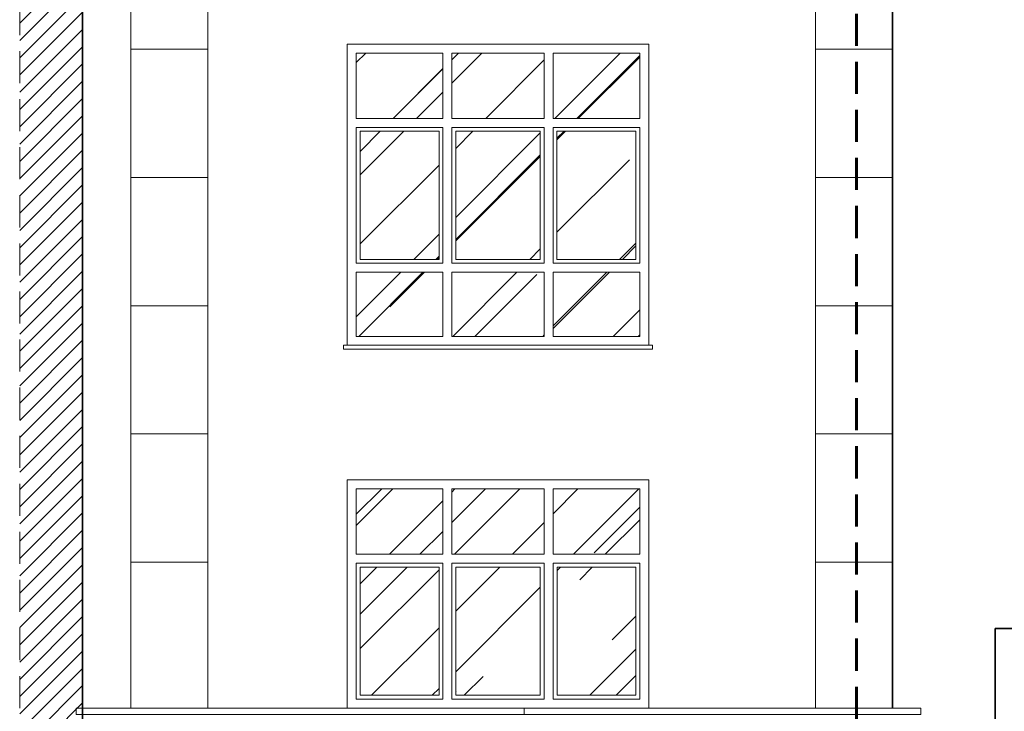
# Model space of a CAD drawing. Header units: millimetres. Extents: x -8040 to 8760, y -10081 to -7111.
# Tile 7 of 22: x 5363 to 6131, y -8734 to -8195. Entities that reach past the tile are written whole.
import ezdxf

# ---------------------------------------------------------------- set-up
doc = ezdxf.new("R2010")
doc.units = ezdxf.units.MM
doc.linetypes.add('DASHED', pattern=[0.75, 0.5, -0.25])
doc.linetypes.add('DASHEDX2', pattern=[1.5, 1, -0.5])
for name, color, linetype, lineweight in [('!MARIUSZ', 220, 'Continuous', 35), ('PG_PRZERYWANE_ŚREDNIE', 1, 'DASHEDX2', 18), ('PG_SZRAF', 1, 'Continuous', 18), ('PG_WIDOKOWE_CIENKIE', 1, 'Continuous', 18), ('PG_ŚCIANY_SŁUPY', 4, 'Continuous', 35)]:
    doc.layers.add(name, color=color, linetype=linetype, lineweight=lineweight)
pattern_1 = [(45, (5984.445, -1816.78), (64.6578, 172.421), [1143, -152.4, 381, -76.2]), (45, (6029.17, -1718.18), (-125.544, 17.781), [228.6, -25.146, 457.2, -57.15]), (45, (5965.587, -1744.043), (244.0834, 316.2846), [609.6, -106.68, 304.8, -76.2])]

# ---------------------------------------------------------------- blocks, each defined once
blk = doc.blocks.new('brama poz')
at = {"layer": 'PG_SZRAF'}
h = blk.add_hatch(dxfattribs=at)
h.set_pattern_fill('AR-RROOF', color=256, scale=3, angle=45)
h.set_pattern_definition(pattern_1)
h.paths.add_polyline_path([(7579.05, -3965.45), (7489.55, -3965.45), (7489.55, -4001.45), (7579.05, -4001.45)])
h = blk.add_hatch(dxfattribs=at)
h.set_pattern_fill('AR-RROOF', color=256, scale=3, angle=45)
h.set_pattern_definition(pattern_1)
h.paths.add_polyline_path([(7679.05, -3965.45), (7586.05, -3965.45), (7586.05, -4001.45), (7679.05, -4001.45)])
h = blk.add_hatch(dxfattribs=at)
h.set_pattern_fill('AR-RROOF', color=256, scale=3, angle=45)
h.set_pattern_definition(pattern_1)
h.paths.add_polyline_path([(7779.05, -3965.45), (7686.05, -3965.45), (7686.05, -4001.45), (7779.05, -4001.45)])
h = blk.add_hatch(dxfattribs=at)
h.set_pattern_fill('AR-RROOF', color=256, scale=3, angle=45)
h.set_pattern_definition(pattern_1)
h.paths.add_polyline_path([(7875.55, -3965.45), (7786.05, -3965.45), (7786.05, -4001.45), (7875.55, -4001.45)])
h = blk.add_hatch(dxfattribs=at)
h.set_pattern_fill('AR-RROOF', color=256, scale=3, angle=45)
h.set_pattern_definition(pattern_1)
h.paths.add_polyline_path([(7579.05, -4015.45), (7489.55, -4015.45), (7489.55, -4051.45), (7579.05, -4051.45)])
h = blk.add_hatch(dxfattribs=at)
h.set_pattern_fill('AR-RROOF', color=256, scale=3, angle=45)
h.set_pattern_definition(pattern_1)
h.paths.add_polyline_path([(7679.05, -4015.45), (7586.05, -4015.45), (7586.05, -4051.45), (7679.05, -4051.45)])
h = blk.add_hatch(dxfattribs=at)
h.set_pattern_fill('AR-RROOF', color=256, scale=3, angle=45)
h.set_pattern_definition(pattern_1)
h.paths.add_polyline_path([(7779.05, -4015.45), (7686.05, -4015.45), (7686.05, -4051.45), (7779.05, -4051.45)])
h = blk.add_hatch(dxfattribs=at)
h.set_pattern_fill('AR-RROOF', color=256, scale=3, angle=45)
h.set_pattern_definition(pattern_1)
h.paths.add_polyline_path([(7875.55, -4015.45), (7786.05, -4015.45), (7786.05, -4051.45), (7875.55, -4051.45)])
h = blk.add_hatch(dxfattribs=at)
h.set_pattern_fill('AR-RROOF', color=256, scale=3, angle=45)
h.set_pattern_definition(pattern_1)
h.paths.add_polyline_path([(7579.05, -4065.45), (7489.55, -4065.45), (7489.55, -4101.45), (7579.05, -4101.45)])
h = blk.add_hatch(dxfattribs=at)
h.set_pattern_fill('AR-RROOF', color=256, scale=3, angle=45)
h.set_pattern_definition(pattern_1)
h.paths.add_polyline_path([(7679.05, -4065.45), (7586.05, -4065.45), (7586.05, -4101.45), (7679.05, -4101.45)])
h = blk.add_hatch(dxfattribs=at)
h.set_pattern_fill('AR-RROOF', color=256, scale=3, angle=45)
h.set_pattern_definition(pattern_1)
h.paths.add_polyline_path([(7779.05, -4065.45), (7686.05, -4065.45), (7686.05, -4101.45), (7779.05, -4101.45)])
h = blk.add_hatch(dxfattribs=at)
h.set_pattern_fill('AR-RROOF', color=256, scale=3, angle=45)
h.set_pattern_definition(pattern_1)
h.paths.add_polyline_path([(7875.55, -4065.45), (7786.05, -4065.45), (7786.05, -4101.45), (7875.55, -4101.45)])
for p, q in [((7480.05, -3958.45), (7885.05, -3958.45)), ((7487.05, -3965.45), (7579.05, -3965.45)), ((7487.05, -3965.45), (7487.05, -4001.45)), ((7579.05, -3965.45), (7579.05, -4001.45)), ((7586.05, -3965.45), (7679.05, -3965.45)), ((7586.05, -3965.45), (7586.05, -4001.45)), ((7679.05, -3965.45), (7679.05, -4001.45)), ((7686.05, -3965.45), (7779.05, -3965.45)), ((7686.05, -3965.45), (7686.05, -4001.45)), ((7779.05, -3965.45), (7779.05, -4001.45)), ((7786.05, -3965.45), (7878.05, -3965.45)), ((7786.05, -3965.45), (7786.05, -4001.45)), ((7878.05, -4001.45), (7878.05, -3965.45)), ((7487.05, -4001.45), (7579.05, -4001.45)), ((7586.05, -4001.45), (7679.05, -4001.45)), ((7686.05, -4001.45), (7779.05, -4001.45)), ((7786.05, -4001.45), (7878.05, -4001.45)), ((7480.05, -4008.45), (7885.05, -4008.45)), ((7487.05, -4015.45), (7579.05, -4015.45)), ((7487.05, -4015.45), (7487.05, -4051.45)), ((7579.05, -4015.45), (7579.05, -4051.45)), ((7586.05, -4015.45), (7679.05, -4015.45)), ((7586.05, -4015.45), (7586.05, -4051.45)), ((7679.05, -4015.45), (7679.05, -4051.45)), ((7686.05, -4015.45), (7779.05, -4015.45)), ((7686.05, -4015.45), (7686.05, -4051.45)), ((7779.05, -4015.45), (7779.05, -4051.45)), ((7786.05, -4015.45), (7878.05, -4015.45)), ((7786.05, -4015.45), (7786.05, -4051.45)), ((7878.05, -4051.45), (7878.05, -4015.45)), ((7487.05, -4051.45), (7579.05, -4051.45)), ((7586.05, -4051.45), (7679.05, -4051.45)), ((7686.05, -4051.45), (7779.05, -4051.45)), ((7786.05, -4051.45), (7878.05, -4051.45)), ((7480.05, -4058.45), (7885.05, -4058.45)), ((7487.05, -4065.45), (7579.05, -4065.45)), ((7487.05, -4065.45), (7487.05, -4101.45)), ((7579.05, -4065.45), (7579.05, -4101.45)), ((7586.05, -4065.45), (7679.05, -4065.45)), ((7586.05, -4065.45), (7586.05, -4101.45)), ((7679.05, -4065.45), (7679.05, -4101.45)), ((7686.05, -4065.45), (7779.05, -4065.45)), ((7686.05, -4065.45), (7686.05, -4101.45)), ((7779.05, -4065.45), (7779.05, -4101.45)), ((7786.05, -4065.45), (7878.05, -4065.45)), ((7786.05, -4065.45), (7786.05, -4101.45)), ((7878.05, -4101.45), (7878.05, -4065.45)), ((7487.05, -4101.45), (7579.05, -4101.45)), ((7586.05, -4101.45), (7679.05, -4101.45)), ((7586.05, -4101.45), (7679.05, -4101.45)), ((7686.05, -4101.45), (7779.05, -4101.45)), ((7786.05, -4101.45), (7878.05, -4101.45)), ((7480.05, -4108.45), (7885.05, -4108.45)), ((7480.05, -4178.45), (7885.05, -4178.45))]:
    blk.add_line(p, q, dxfattribs=at)
at = {"layer": 'PG_WIDOKOWE_CIENKIE'}
for p, q in [((7885.05, -3828.45), (7480.05, -3828.45)), ((7480.05, -3888.45), (7885.05, -3888.45)), ((7480.05, -4248.45), (7885.05, -4248.45))]:
    blk.add_line(p, q, dxfattribs=at)
blk.add_lwpolyline([(7480.05, -4258.45), (7885.05, -4258.45), (7885.05, -3746.45), (7480.05, -3746.45)], close=True, dxfattribs=at)
blk.add_lwpolyline([(7885.05, -3771.45), (7885.05, -4258.45)], dxfattribs=at)
blk = doc.blocks.new('OKNO_235x235')
at = {"layer": 'PG_SZRAF'}
h = blk.add_hatch(dxfattribs=at)
h.set_pattern_fill('AR-RROOF', color=256, scale=3, angle=45)
h.set_pattern_definition([(45, (31252.15, 3083.15), (64.6578, 172.4209), [1143, -152.4, 381, -76.2]), (45, (31296.87, 3181.75), (-125.544, 17.7809), [228.6, -25.146, 457.2, -57.15]), (45, (31233.295, 3155.886), (244.08336, 316.2846), [609.6, -106.68, 304.8, -76.2])])
h.paths.add_polyline_path([(26624.78, -536.56), (26690.78, -536.56), (26690.78, -436.56), (26624.78, -436.56)])
h.paths.add_polyline_path([(26765.28, -436.56), (26703.78, -436.56), (26703.78, -536.56), (26765.28, -536.56)])
h.paths.add_polyline_path([(26768.28, -426.56), (26768.28, -375.56), (26700.78, -375.56), (26700.78, -426.56)])
h.paths.add_polyline_path([(26621.78, -375.56), (26621.78, -426.56), (26693.78, -426.56), (26693.78, -375.56)])
h.paths.add_polyline_path([(26547.28, -375.56), (26547.28, -426.56), (26614.78, -426.56), (26614.78, -375.56)])
h.paths.add_polyline_path([(26611.78, -436.56), (26550.28, -436.56), (26550.28, -536.56), (26611.78, -536.56)])
h.paths.add_polyline_path([(26614.78, -546.56), (26547.28, -546.56), (26547.28, -596.56), (26614.78, -596.56)])
h.paths.add_polyline_path([(26621.78, -546.56), (26621.78, -596.56), (26693.78, -596.56), (26693.78, -546.56)])
h.paths.add_polyline_path([(26700.78, -546.56), (26700.78, -596.56), (26768.28, -596.56), (26768.28, -546.56)])
at = {"layer": 'PG_WIDOKOWE_CIENKIE'}
for p, q in [((26775.28, -368.56), (26540.28, -368.56)), ((26540.28, -368.56), (26540.28, -603.56)), ((26614.78, -375.56), (26547.28, -375.56)), ((26547.28, -375.56), (26547.28, -426.56)), ((26614.78, -375.56), (26614.78, -426.56)), ((26693.78, -375.56), (26621.78, -375.56)), ((26621.78, -375.56), (26621.78, -426.56)), ((26693.78, -426.56), (26693.78, -375.56)), ((26700.78, -426.56), (26700.78, -375.56)), ((26768.28, -375.56), (26700.78, -375.56)), ((26768.28, -426.56), (26768.28, -375.56)), ((26775.28, -603.56), (26775.28, -368.56)), ((26547.28, -426.56), (26614.78, -426.56)), ((26621.78, -426.56), (26693.78, -426.56)), ((26700.78, -426.56), (26768.28, -426.56)), ((26547.28, -433.56), (26547.28, -539.56)), ((26547.28, -433.56), (26614.78, -433.56)), ((26550.28, -436.56), (26550.28, -536.56)), ((26550.28, -436.56), (26611.78, -436.56)), ((26611.78, -436.56), (26611.78, -536.56)), ((26614.78, -433.56), (26614.78, -539.56)), ((26621.78, -433.56), (26621.78, -539.56)), ((26621.78, -433.56), (26693.78, -433.56)), ((26624.78, -436.56), (26624.78, -536.56)), ((26624.78, -436.56), (26690.78, -436.56)), ((26690.78, -536.56), (26690.78, -436.56)), ((26693.78, -539.56), (26693.78, -433.56)), ((26700.78, -539.56), (26700.78, -433.56)), ((26700.78, -433.56), (26768.28, -433.56)), ((26703.78, -536.56), (26703.78, -436.56)), ((26703.78, -436.56), (26765.28, -436.56)), ((26765.28, -536.56), (26765.28, -436.56)), ((26768.28, -539.56), (26768.28, -433.56)), ((26550.28, -536.56), (26611.78, -536.56)), ((26624.78, -536.56), (26690.78, -536.56)), ((26703.78, -536.56), (26765.28, -536.56)), ((26547.28, -539.56), (26614.78, -539.56)), ((26621.78, -539.56), (26693.78, -539.56)), ((26700.78, -539.56), (26768.28, -539.56)), ((26547.28, -546.56), (26614.78, -546.56)), ((26614.78, -546.56), (26547.28, -546.56)), ((26547.28, -546.56), (26547.28, -596.56)), ((26614.78, -546.56), (26614.78, -596.56)), ((26621.78, -546.56), (26693.78, -546.56)), ((26693.78, -546.56), (26621.78, -546.56)), ((26621.78, -546.56), (26621.78, -596.56)), ((26693.78, -596.56), (26693.78, -546.56)), ((26700.78, -546.56), (26768.28, -546.56)), ((26700.78, -596.56), (26700.78, -546.56)), ((26768.28, -546.56), (26700.78, -546.56)), ((26768.28, -596.56), (26768.28, -546.56)), ((26614.78, -596.56), (26547.28, -596.56)), ((26693.78, -596.56), (26621.78, -596.56)), ((26768.28, -596.56), (26700.78, -596.56)), ((26775.28, -603.56), (26540.28, -603.56))]:
    blk.add_line(p, q, dxfattribs=at)
blk.add_lwpolyline([(26537.28, -603.56), (26537.28, -606.56), (26778.28, -606.56), (26778.28, -603.56)], close=True, dxfattribs=at)
blk = doc.blocks.new('A$C3F292E69')
at = {"layer": 'PG_SZRAF'}
h = blk.add_hatch(dxfattribs=at)
h.set_pattern_fill('AR-RROOF', color=256, scale=3, angle=45)
h.set_pattern_definition([(45, (-4642.08, 8415.875), (64.65784, 172.4209), [1143, -152.4, 381, -76.2]), (45, (-4597.36, 8514.48), (-125.544, 17.7809), [228.6, -25.146, 457.2, -57.15]), (45, (-4660.94, 8488.615), (244.08336, 316.28462), [609.6, -106.68, 304.8, -76.2])])
h.paths.add_polyline_path([(71.5, 110), (10, 110), (10, 10), (71.5, 10)])
h.paths.add_polyline_path([(150.5, 110), (84.5, 110), (84.5, 10), (150.5, 10)])
h.paths.add_polyline_path([(217.93, 110), (163.5, 110), (163.5, 10), (217.93, 10)])
h.paths.add_polyline_path([(225, 110), (217.93, 110), (217.93, 10), (225, 10)])
h.paths.add_polyline_path([(228, 171), (217.93, 171), (217.93, 120), (228, 120)])
h.paths.add_polyline_path([(217.93, 171), (160.5, 171), (160.5, 120), (217.93, 120)])
h.paths.add_polyline_path([(153.5, 171), (81.5, 171), (81.5, 120), (153.5, 120)])
h.paths.add_polyline_path([(74.5, 171), (7, 171), (7, 120), (74.5, 120)])
for p, q in [((235, 178), (0, 178)), ((0, 178), (0, 0)), ((235, 0), (235, 178)), ((74.5, 171), (7, 171)), ((7, 171), (7, 120)), ((74.5, 171), (74.5, 120)), ((153.5, 171), (81.5, 171)), ((81.5, 171), (81.5, 120)), ((153.5, 120), (153.5, 171)), ((160.5, 120), (160.5, 171)), ((228, 171), (160.5, 171)), ((228, 120), (228, 171)), ((7, 120), (74.5, 120)), ((81.5, 120), (153.5, 120)), ((160.5, 120), (228, 120)), ((7, 113), (7, 7)), ((7, 113), (74.5, 113)), ((10, 110), (10, 10)), ((10, 110), (71.5, 110)), ((71.5, 110), (71.5, 10)), ((74.5, 113), (74.5, 7)), ((81.5, 113), (81.5, 7)), ((81.5, 113), (153.5, 113)), ((84.5, 110), (84.5, 10)), ((84.5, 110), (150.5, 110)), ((150.5, 10), (150.5, 110)), ((153.5, 7), (153.5, 113)), ((160.5, 7), (160.5, 113)), ((160.5, 113), (228, 113)), ((163.5, 10), (163.5, 110)), ((163.5, 110), (225, 110)), ((225, 10), (225, 110)), ((228, 7), (228, 113)), ((10, 10), (71.5, 10)), ((84.5, 10), (150.5, 10)), ((163.5, 10), (225, 10)), ((0, 0), (235, 0)), ((7, 7), (74.5, 7)), ((81.5, 7), (153.5, 7)), ((160.5, 7), (228, 7))]:
    blk.add_line(p, q)

msp = doc.modelspace()

# ---------------------------------------------------------------- hatches: boundary and pattern name
at = {"layer": 'PG_SZRAF', "true_color": 0x000000}
h = msp.add_hatch(dxfattribs=at)
h.set_pattern_fill('ANSI31', color=18, scale=3)
h.set_pattern_definition([(45, (15147.505, -4366.914), (-6.735192, 6.735192), [])])
h.paths.add_polyline_path([(5363.05, -7737.74), (5363.05, -9181.74), (5412.05, -9181.74), (5412.05, -7737.74)])

# ---------------------------------------------------------------- linework, layer by layer
at = {"layer": '!MARIUSZ', "color": 18, "linetype": 'DASHED', "lineweight": 0, "ltscale": 50, "true_color": 0x000000}
msp.add_lwpolyline([(5363.05, -9181.74), (5363.05, -7737.74)], dxfattribs=at)
at = {"layer": 'PG_PRZERYWANE_ŚREDNIE', "color": 18, "lineweight": 60, "ltscale": 25, "true_color": 0x000000}
msp.add_lwpolyline([(6015.7, -7834.03), (8076.38, -7834.03), (8076.38, -9302.54), (6015.7, -9302.54)], close=True, dxfattribs=at)
at = {"layer": 'PG_WIDOKOWE_CIENKIE', "color": 18, "true_color": 0x000000}
for p, q in [((5449.83, -8731.74), (5449.83, -7719.83)), ((5509.83, -8731.74), (5509.83, -7719.83)), ((5983.55, -8731.74), (5983.55, -7719.83)), ((6043.55, -8731.74), (6043.55, -7719.83)), ((5449.83, -8217.83), (5509.83, -8217.83)), ((6043.55, -8217.83), (5983.55, -8217.83)), ((5449.83, -8317.83), (5509.83, -8317.83)), ((6043.55, -8317.83), (5983.55, -8317.83)), ((5449.83, -8417.83), (5509.83, -8417.83)), ((6043.55, -8417.83), (5983.55, -8417.83)), ((5449.83, -8517.83), (5509.83, -8517.83)), ((6043.55, -8517.83), (5983.55, -8517.83)), ((5449.83, -8617.83), (5509.83, -8617.83)), ((6043.55, -8617.83), (5983.55, -8617.83))]:
    msp.add_line(p, q, dxfattribs=at)
for points in [[(5407.05, -8731.74), (5756.55, -8731.74), (5756.55, -8736.74), (5407.05, -8736.74)], [(5756.55, -8731.74), (6065.64, -8731.74), (6065.64, -8736.74), (5756.55, -8736.74)]]:
    msp.add_lwpolyline(points, close=True, dxfattribs=at)
at = {"layer": 'PG_ŚCIANY_SŁUPY', "color": 18, "true_color": 0x000000}
for points in [[(5412.05, -9129.74), (5412.05, -7737.74)], [(6043.55, -7875.74), (6043.55, -8731.74)], [(7885.05, -8669.74), (6123.8, -8669.74)], [(6123.8, -8669.74), (6123.8, -9129.74)], [(5412.05, -8730.74), (5412.05, -9129.74)]]:
    msp.add_lwpolyline(points, dxfattribs=at)

# ---------------------------------------------------------------- block references
at = {"color": 18, "true_color": 0x000000}
msp.add_blockref('OKNO_235x235', (-20921.75, -7845.18), dxfattribs=at)
at = {"layer": 'PG_WIDOKOWE_CIENKIE', "color": 18, "true_color": 0x000000}
msp.add_blockref('A$C3F292E69', (5618.54, -8731.74), dxfattribs=at)
at = {"layer": 'PG_ŚCIANY_SŁUPY', "color": 18, "true_color": 0x000000}
msp.add_blockref('brama poz', (-1356.25, -4923.29), dxfattribs=at)

doc.saveas('drawing.dxf')
